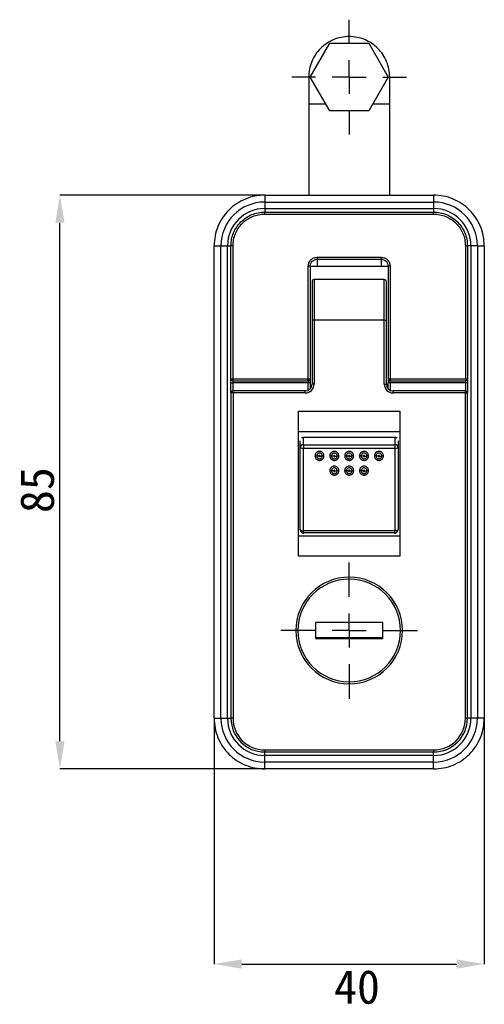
# Model space of a CAD drawing. Header units: millimetres. Extents: x 1140 to 1683, y 113 to 497.
# Tile 2 of 8: x 1229 to 1298, y 243 to 389. Entities that reach past the tile are written whole.
import ezdxf

# ---------------------------------------------------------------- set-up
doc = ezdxf.new("R2010")
doc.units = ezdxf.units.MM
doc.header["$PDSIZE"] = -1
doc.linetypes.add('CENTERX2', pattern=[20.32, 12.7, -2.54, 2.54, -2.54])
doc.layers.add('1轮廓实线层', color=7, linetype='Continuous')
doc.layers.add('3中心线层', color=1, linetype='CENTERX2')
doc.layers.add('尺寸线层', color=3, linetype='Continuous', lineweight=18)
doc.styles.add('SLDTEXTSTYLE0', font='txt', dxfattribs={"width": 0.7})
doc.dimstyles.new('SLDDIMSTYLE0', dxfattribs={"dimtxt": 3.5, "dimasz": 4.08, "dimexe": 0, "dimexo": 0.0625, "dimgap": 0.875, "dimtad": 2, "dimlfac": 2, "dimrnd": 1e-09, "dimzin": 12, "dimdsep": 46, "dimtxsty": 'SLDTEXTSTYLE0', "dimsah": 1, "dimcen": 0.09, "dimadec": 0, "dimazin": 3, "dimtfac": 1, "dimtmove": 0, "dimatfit": 0, "dimfxl": 1, "dimfrac": 2, "dimtolj": 1, "dimtzin": 12, "dimarcsym": 0})

# ---------------------------------------------------------------- blocks, each defined once
blk = doc.blocks.new('_D_2')
at = {"layer": 'Defpoints', "color": 0, "transparency": 16777216}
for p in [(1257.95, 285.75), (1297.95, 285.75), (1297.95, 249.33)]:
    blk.add_point(p, dxfattribs=at)
at = {"layer": '尺寸线层', "color": 0, "lineweight": -2, "transparency": 16777216}
for p, q in [((1257.95, 285.69), (1257.95, 249.33)), ((1297.95, 285.69), (1297.95, 249.33)), ((1262.03, 249.33), (1293.87, 249.33))]:
    blk.add_line(p, q, dxfattribs=at)
at = {"layer": '尺寸线层', "color": 0, "transparency": 16777216}
for points in [[(1262.03, 250.01), (1262.03, 248.65), (1257.95, 249.33)], [(1293.87, 250.01), (1293.87, 248.65), (1297.95, 249.33)]]:
    blk.add_solid(points, dxfattribs=at)
at = {"layer": '尺寸线层', "color": 0, "transparency": 16777216, "insert": (1279.1, 248.45), "char_height": 3.5, "attachment_point": 2}
blk.add_mtext('\\A1;{\\fSimSun|b1|i0|c134|p2;\\H1.42857x;40}', dxfattribs=at)
blk = doc.blocks.new('_D_3')
at = {"layer": 'Defpoints', "color": 0, "transparency": 16777216}
for p in [(1235.12, 363.25), (1265.45, 363.25), (1265.45, 278.25)]:
    blk.add_point(p, dxfattribs=at)
at = {"layer": '尺寸线层', "color": 0, "lineweight": -2, "transparency": 16777216}
for p, q in [((1265.38, 363.25), (1235.12, 363.25)), ((1235.12, 282.33), (1235.12, 359.17)), ((1265.38, 278.25), (1235.12, 278.25))]:
    blk.add_line(p, q, dxfattribs=at)
at = {"layer": '尺寸线层', "color": 0, "transparency": 16777216}
for points in [[(1234.44, 359.17), (1235.8, 359.17), (1235.12, 363.25)], [(1234.44, 282.33), (1235.8, 282.33), (1235.12, 278.25)]]:
    blk.add_solid(points, dxfattribs=at)
at = {"layer": '尺寸线层', "color": 0, "transparency": 16777216, "insert": (1229.24, 319.55), "char_height": 3.5, "attachment_point": 2, "rotation": 90}
blk.add_mtext('\\A1;{\\fSimSun|b1|i0|c134|p2;\\H1.42857x;85}', dxfattribs=at)
blk = doc.blocks.new('SW_CENTERMARKSYMBOL_0')
at = {"layer": '3中心线层', "color": 0}
for p, q in [((0, 2.5), (0, 4.25)), ((0, 0), (0, 1.25)), ((-2.5, 0), (-4.25, 0)), ((0, 0), (-1.25, 0)), ((0, 0), (0, -1.25)), ((0, 0), (1.25, 0)), ((2.5, 0), (4.25, 0)), ((0, -2.5), (0, -4.25))]:
    blk.add_line(p, q, dxfattribs=at)
blk = doc.blocks.new('SW_CENTERMARKSYMBOL_1')
at = {"layer": '3中心线层', "color": 0}
for p, q in [((0, 2.5), (0, 5.05)), ((0, 0), (0, 1.25)), ((-2.5, 0), (-5.05, 0)), ((0, 0), (-1.25, 0)), ((0, 0), (0, -1.25)), ((0, 0), (1.25, 0)), ((2.5, 0), (5.05, 0)), ((0, -2.5), (0, -5.05))]:
    blk.add_line(p, q, dxfattribs=at)

msp = doc.modelspace()

# ---------------------------------------------------------------- linework, layer by layer
at = {"layer": '1轮廓实线层'}
for p, q in [((1272.173, 380.749), (1275.06, 385.749)), ((1275.06, 385.749), (1280.834, 385.749)), ((1280.834, 385.749), (1283.72, 380.749)), ((1271.947, 380.749), (1271.947, 376.749)), ((1275.06, 375.749), (1272.173, 380.749)), ((1283.72, 380.749), (1280.834, 375.749)), ((1283.947, 376.749), (1283.947, 380.749)), ((1274.483, 376.749), (1271.947, 376.749)), ((1274.483, 376.749), (1271.947, 376.749)), ((1271.947, 376.749), (1271.947, 363.249)), ((1283.947, 376.749), (1281.411, 376.749)), ((1283.947, 376.749), (1281.411, 376.749)), ((1283.947, 363.249), (1283.947, 376.749)), ((1280.834, 375.749), (1275.06, 375.749)), ((1265.447, 363.249), (1265.447, 362.232)), ((1265.447, 363.249), (1290.447, 363.249)), ((1290.447, 363.249), (1290.447, 362.232)), ((1265.447, 362.232), (1265.447, 361.266)), ((1265.447, 362.232), (1290.447, 362.232)), ((1290.447, 362.232), (1290.447, 361.266)), ((1265.447, 361.266), (1290.447, 361.266)), ((1265.447, 361.266), (1265.447, 360.749)), ((1265.447, 360.749), (1290.447, 360.749)), ((1265.447, 360.449), (1290.447, 360.449)), ((1290.447, 361.266), (1290.447, 360.749)), ((1257.946, 355.749), (1258.964, 355.749)), ((1257.946, 285.749), (1257.946, 355.749)), ((1258.964, 355.749), (1259.93, 355.749)), ((1258.964, 285.749), (1258.964, 355.749)), ((1259.93, 285.749), (1259.93, 355.749)), ((1259.93, 355.749), (1260.447, 355.749)), ((1260.447, 336.049), (1260.447, 355.749)), ((1260.747, 336.049), (1260.747, 355.749)), ((1295.147, 355.749), (1295.147, 336.049)), ((1295.447, 355.749), (1295.447, 336.049)), ((1295.964, 355.749), (1295.447, 355.749)), ((1296.93, 355.749), (1295.964, 355.749)), ((1295.964, 355.749), (1295.964, 285.749)), ((1296.93, 355.749), (1296.93, 285.749)), ((1296.93, 355.749), (1297.947, 355.749)), ((1297.947, 355.749), (1297.947, 285.749)), ((1273.197, 354.049), (1282.697, 354.049)), ((1273.197, 353.749), (1282.697, 353.749)), ((1271.897, 336.049), (1271.897, 352.749)), ((1272.197, 336.049), (1272.197, 352.749)), ((1272.198, 352.749), (1283.697, 352.749)), ((1281.047, 352.749), (1281.079, 352.749)), ((1283.697, 352.749), (1283.697, 336.049)), ((1283.997, 352.749), (1283.997, 336.049)), ((1272.447, 350.449), (1272.447, 344.749)), ((1272.747, 350.749), (1272.747, 344.749)), ((1283.147, 350.749), (1272.747, 350.749)), ((1283.147, 344.749), (1283.147, 350.749)), ((1283.447, 344.749), (1283.447, 350.449)), ((1272.747, 344.749), (1272.447, 344.749)), ((1272.447, 344.749), (1272.447, 335.249)), ((1272.747, 344.749), (1272.747, 335.249)), ((1283.147, 344.749), (1272.747, 344.749)), ((1283.147, 335.249), (1283.147, 344.749)), ((1283.147, 344.749), (1283.447, 344.749)), ((1283.447, 335.249), (1283.447, 344.749)), ((1260.747, 336.049), (1271.897, 336.049)), ((1260.747, 335.749), (1271.897, 335.749)), ((1283.997, 336.049), (1295.147, 336.049)), ((1283.997, 335.749), (1295.147, 335.749)), ((1260.447, 334.004), (1260.447, 335.449)), ((1271.897, 335.449), (1260.747, 335.449)), ((1260.747, 334.249), (1260.747, 335.449)), ((1260.747, 333.949), (1260.747, 334.249)), ((1271.447, 334.249), (1260.747, 334.249)), ((1271.447, 333.949), (1271.447, 334.249)), ((1271.897, 334.373), (1271.897, 335.449)), ((1272.197, 334.61), (1272.197, 335.449)), ((1272.747, 335.249), (1272.447, 335.249)), ((1283.147, 335.249), (1283.447, 335.249)), ((1283.697, 334.603), (1283.697, 335.449)), ((1295.147, 335.449), (1283.997, 335.449)), ((1283.997, 335.449), (1283.997, 334.369)), ((1284.447, 333.949), (1284.447, 334.249)), ((1295.147, 334.249), (1284.447, 334.249)), ((1295.147, 335.449), (1295.147, 334.249)), ((1295.147, 333.949), (1295.147, 334.249)), ((1295.447, 335.449), (1295.447, 334.004)), ((1260.747, 333.949), (1260.447, 333.949)), ((1260.447, 333.949), (1260.447, 285.749)), ((1260.747, 333.949), (1260.747, 285.749)), ((1271.447, 333.949), (1260.747, 333.949)), ((1295.147, 333.949), (1284.447, 333.949)), ((1295.147, 285.749), (1295.147, 333.949)), ((1295.147, 333.949), (1295.447, 333.949)), ((1295.447, 285.749), (1295.447, 333.949)), ((1270.447, 331.249), (1285.447, 331.249)), ((1270.447, 309.749), (1270.447, 331.249)), ((1285.447, 331.249), (1285.447, 309.749)), ((1270.447, 328.249), (1285.447, 328.249)), ((1270.697, 325.792), (1270.697, 326.866)), ((1271.197, 326.275), (1271.197, 327.362)), ((1284.697, 327.362), (1271.197, 327.362)), ((1284.697, 327.362), (1284.697, 326.275)), ((1284.831, 327.38), (1284.822, 327.345)), ((1285.029, 327.251), (1284.978, 327.284)), ((1285.197, 326.866), (1285.197, 325.792)), ((1270.697, 313.704), (1270.697, 325.792)), ((1271.197, 326.275), (1271.197, 325.769)), ((1271.197, 326.275), (1284.697, 326.275)), ((1271.197, 325.769), (1284.697, 325.769)), ((1271.197, 313.506), (1271.197, 325.769)), ((1284.697, 326.275), (1284.697, 325.769)), ((1284.697, 325.769), (1284.697, 313.506)), ((1285.197, 325.792), (1285.197, 313.704)), ((1270.697, 313.598), (1270.697, 313.704)), ((1285.197, 313.704), (1285.197, 313.598)), ((1285.447, 312.749), (1270.447, 312.749)), ((1284.697, 313.506), (1271.197, 313.506)), ((1271.197, 313.206), (1271.197, 313.506)), ((1284.697, 313.206), (1271.197, 313.206)), ((1271.197, 313.096), (1271.197, 313.206)), ((1284.697, 313.206), (1284.697, 313.506)), ((1284.697, 313.206), (1284.697, 313.096)), ((1285.447, 309.749), (1270.447, 309.749)), ((1277.947, 306.349), (1277.947, 306.649)), ((1272.947, 299.949), (1272.947, 297.549)), ((1282.947, 299.949), (1272.947, 299.949)), ((1282.947, 297.549), (1282.947, 299.949)), ((1282.947, 297.649), (1272.947, 297.649)), ((1272.947, 297.549), (1282.947, 297.549)), ((1277.947, 291.149), (1277.947, 290.849)), ((1257.946, 285.749), (1258.964, 285.749)), ((1258.964, 285.749), (1259.93, 285.749)), ((1259.93, 285.749), (1260.447, 285.749)), ((1260.747, 285.749), (1260.447, 285.749)), ((1295.147, 285.749), (1295.447, 285.749)), ((1295.964, 285.749), (1295.447, 285.749)), ((1296.93, 285.749), (1295.964, 285.749)), ((1297.947, 285.749), (1296.93, 285.749)), ((1265.447, 281.049), (1290.447, 281.049)), ((1265.447, 281.049), (1265.447, 280.749)), ((1265.447, 280.749), (1290.447, 280.749)), ((1265.447, 280.232), (1265.447, 280.749)), ((1265.447, 279.266), (1265.447, 280.232)), ((1290.447, 280.232), (1265.447, 280.232)), ((1290.447, 281.049), (1290.447, 280.749)), ((1290.447, 280.232), (1290.447, 280.749)), ((1290.447, 279.266), (1290.447, 280.232)), ((1290.447, 279.266), (1265.447, 279.266)), ((1265.447, 278.248), (1265.447, 279.266)), ((1290.447, 278.248), (1290.447, 279.266)), ((1290.447, 278.248), (1265.447, 278.248))]:
    msp.add_line(p, q, dxfattribs=at)
at = {"layer": '1轮廓实线层', "flags": 128}
for points in [[(1271.063, 327.38), (1271.068, 327.361), (1271.072, 327.345)], [(1271.197, 327.397), (1271.197, 327.379), (1271.197, 327.362)], [(1284.697, 327.397), (1284.697, 327.379), (1284.697, 327.362)], [(1270.697, 313.704), (1270.706, 313.666), (1270.735, 313.628), (1270.781, 313.594), (1270.843, 313.564), (1270.919, 313.539), (1271.005, 313.521), (1271.099, 313.51), (1271.197, 313.506)], [(1285.197, 313.704), (1285.187, 313.666), (1285.159, 313.628), (1285.113, 313.594), (1285.05, 313.564), (1284.975, 313.539), (1284.888, 313.521), (1284.794, 313.51), (1284.697, 313.506)]]:
    msp.add_lwpolyline(points, dxfattribs=at)
at = {"layer": '1轮廓实线层'}
for centre, radius, start, end in [((1265.447, 355.749), 6.483, 90, 180), ((1290.447, 355.749), 6.483, 0, 90), ((1265.447, 355.749), 5.517, 90, 180), ((1290.447, 355.749), 5.517, 0, 90), ((1272.747, 350.449), 0.3, 90, 180), ((1283.147, 350.449), 0.3, 0, 90), ((1260.747, 333.949), 0.3, 90, 180), ((1271.447, 335.249), 1.3, 270, 0), ((1271.447, 335.249), 1, 270, 0), ((1284.447, 335.249), 1.3, 180, 270), ((1284.447, 335.249), 1, 180, 270), ((1295.147, 333.949), 0.3, 0, 90), ((1271.188, 325.784), 0.492, 89.02424, 178.98981), ((1271.072, 328.468), 2.702, 262.01677, 272.64573), ((1284.705, 325.784), 0.492, 1.01019, 90.97576), ((1284.822, 328.468), 2.702, 267.35427, 277.98323), ((1272.9, 322.19), 2.432, 84.74397, 90.551), ((1274.195, 322.19), 2.433, 89.49135, 95.29774), ((1275.1, 322.19), 2.432, 84.74397, 90.551), ((1276.395, 322.19), 2.433, 89.49135, 95.29774), ((1277.3, 322.19), 2.432, 84.74397, 90.551), ((1278.595, 322.19), 2.433, 89.49135, 95.29774), ((1279.5, 322.19), 2.432, 84.74397, 90.551), ((1280.795, 322.19), 2.433, 89.49135, 95.29774), ((1281.7, 322.19), 2.432, 84.74397, 90.551), ((1282.995, 322.19), 2.433, 89.49135, 95.29774), ((1275.099, 321.064), 1.371, 80.62018, 90.94784), ((1276.395, 321.064), 1.372, 89.0947, 99.42092), ((1277.299, 321.064), 1.371, 80.62018, 90.94784), ((1278.595, 321.064), 1.372, 89.09467, 99.42088), ((1279.499, 321.064), 1.371, 80.62018, 90.94784), ((1280.795, 321.064), 1.372, 89.09467, 99.42088), ((1271.196, 313.705), 0.499, 180.10943, 270.10901), ((1284.698, 313.705), 0.499, 269.89099, 359.89057), ((1277.947, 298.749), 7.9, 90, 270), ((1277.947, 298.749), 7.9, 270, 90), ((1277.947, 298.749), 7.6, 90, 270), ((1277.947, 298.749), 7.6, 270, 90), ((1265.447, 285.749), 6.483, 180, 270), ((1265.447, 285.749), 5.517, 180, 270), ((1265.447, 285.749), 5, 180, 270), ((1265.447, 285.749), 4.7, 180, 270), ((1290.447, 285.749), 6.483, 270, 0), ((1290.447, 285.749), 5.517, 270, 0), ((1290.447, 285.749), 4.7, 270, 0), ((1290.447, 285.749), 5, 270, 0)]:
    msp.add_arc(centre, radius, start, end, dxfattribs=at)
for points in [[(1283.947, 380.749), (1283.924, 381.142), (1283.88, 381.927), (1283.523, 383.06), (1282.969, 384.104), (1282.217, 385.019), (1281.302, 385.77), (1280.258, 386.328), (1279.125, 386.671), (1277.947, 386.787), (1276.769, 386.671), (1275.636, 386.328), (1274.592, 385.77), (1273.677, 385.019), (1272.925, 384.104), (1272.371, 383.06), (1272.014, 381.927), (1271.969, 381.142), (1271.947, 380.749)], [(1265.447, 363.249), (1264.956, 363.222), (1263.974, 363.166), (1262.558, 362.72), (1261.253, 362.026), (1260.109, 361.086), (1259.169, 359.943), (1258.476, 358.638), (1258.03, 357.222), (1257.974, 356.24), (1257.946, 355.749)], [(1297.947, 355.749), (1297.919, 356.24), (1297.864, 357.222), (1297.418, 358.638), (1296.724, 359.943), (1295.784, 361.086), (1294.641, 362.026), (1293.336, 362.72), (1291.92, 363.166), (1290.938, 363.222), (1290.447, 363.249)], [(1260.447, 355.749), (1260.465, 356.076), (1260.503, 356.731), (1260.8, 357.675), (1261.262, 358.545), (1261.889, 359.307), (1262.651, 359.934), (1263.521, 360.396), (1264.465, 360.693), (1265.12, 360.73), (1265.447, 360.749)], [(1260.747, 355.749), (1260.764, 356.056), (1260.799, 356.672), (1261.079, 357.559), (1261.513, 358.377), (1262.102, 359.093), (1262.819, 359.682), (1263.637, 360.117), (1264.524, 360.396), (1265.139, 360.431), (1265.447, 360.449)], [(1265.447, 360.449), (1265.447, 360.488), (1265.447, 360.567), (1265.447, 360.666), (1265.447, 360.735), (1265.447, 360.744), (1265.447, 360.749)], [(1290.447, 360.749), (1290.774, 360.73), (1291.429, 360.693), (1292.373, 360.396), (1293.243, 359.934), (1294.005, 359.307), (1294.632, 358.545), (1295.094, 357.675), (1295.391, 356.731), (1295.428, 356.076), (1295.447, 355.749)], [(1290.447, 360.449), (1290.447, 360.488), (1290.447, 360.567), (1290.447, 360.666), (1290.447, 360.735), (1290.447, 360.744), (1290.447, 360.749)], [(1290.447, 360.449), (1290.754, 360.431), (1291.37, 360.396), (1292.257, 360.117), (1293.075, 359.682), (1293.791, 359.093), (1294.38, 358.377), (1294.815, 357.559), (1295.094, 356.672), (1295.129, 356.056), (1295.147, 355.749)], [(1260.747, 355.749), (1260.707, 355.749), (1260.629, 355.749), (1260.53, 355.749), (1260.46, 355.749), (1260.451, 355.749), (1260.447, 355.749)], [(1295.147, 355.749), (1295.186, 355.749), (1295.265, 355.749), (1295.364, 355.749), (1295.433, 355.749), (1295.442, 355.749), (1295.447, 355.749)], [(1271.897, 352.749), (1271.916, 352.919), (1271.955, 353.26), (1272.256, 353.69), (1272.686, 353.99), (1273.026, 354.029), (1273.197, 354.049)], [(1272.197, 352.749), (1272.212, 352.88), (1272.242, 353.142), (1272.473, 353.472), (1272.804, 353.704), (1273.066, 353.734), (1273.197, 353.749)], [(1273.197, 354.049), (1273.197, 354.009), (1273.197, 353.931), (1273.197, 353.832), (1273.197, 353.762), (1273.197, 353.753), (1273.197, 353.749)], [(1273.197, 353.749), (1273.197, 353.737), (1273.197, 353.712), (1273.197, 353.512), (1273.197, 353.205), (1273.197, 352.901), (1273.197, 352.749)], [(1282.697, 354.049), (1282.867, 354.029), (1283.208, 353.99), (1283.638, 353.69), (1283.938, 353.26), (1283.977, 352.919), (1283.997, 352.749)], [(1282.697, 354.049), (1282.697, 354.009), (1282.697, 353.931), (1282.697, 353.832), (1282.697, 353.762), (1282.697, 353.753), (1282.697, 353.749)], [(1282.697, 353.749), (1282.828, 353.734), (1283.09, 353.704), (1283.42, 353.472), (1283.652, 353.142), (1283.682, 352.88), (1283.697, 352.749)], [(1282.697, 353.749), (1282.697, 353.737), (1282.697, 353.712), (1282.697, 353.512), (1282.697, 353.205), (1282.697, 352.901), (1282.697, 352.749)], [(1272.197, 352.749), (1272.192, 352.749), (1272.183, 352.749), (1272.114, 352.749), (1272.015, 352.749), (1271.936, 352.749), (1271.897, 352.749)], [(1281.123, 352.749), (1281.187, 352.749), (1281.315, 352.749), (1281.656, 352.749), (1281.916, 352.749), (1282.047, 352.749)], [(1283.997, 352.749), (1283.957, 352.749), (1283.879, 352.749), (1283.78, 352.749), (1283.71, 352.749), (1283.701, 352.749), (1283.697, 352.749)], [(1260.447, 336.049), (1260.451, 336.049), (1260.46, 336.049), (1260.53, 336.049), (1260.629, 336.049), (1260.707, 336.049), (1260.747, 336.049)], [(1260.747, 335.749), (1260.707, 335.753), (1260.629, 335.762), (1260.53, 335.832), (1260.46, 335.931), (1260.451, 336.009), (1260.447, 336.049)], [(1260.447, 335.449), (1260.447, 335.527), (1260.447, 335.685), (1260.447, 335.883), (1260.447, 336.022), (1260.447, 336.04), (1260.447, 336.049)], [(1260.747, 335.749), (1260.747, 335.753), (1260.747, 335.762), (1260.747, 335.832), (1260.747, 335.931), (1260.747, 336.009), (1260.747, 336.049)], [(1260.747, 335.449), (1260.747, 335.488), (1260.747, 335.567), (1260.747, 335.666), (1260.747, 335.735), (1260.747, 335.744), (1260.747, 335.749)], [(1271.897, 336.049), (1271.936, 336.049), (1272.015, 336.049), (1272.114, 336.049), (1272.183, 336.049), (1272.192, 336.049), (1272.197, 336.049)], [(1271.897, 335.749), (1271.936, 335.753), (1272.015, 335.762), (1272.114, 335.832), (1272.183, 335.931), (1272.192, 336.009), (1272.197, 336.049)], [(1271.897, 335.749), (1271.897, 335.753), (1271.897, 335.762), (1271.897, 335.832), (1271.897, 335.931), (1271.897, 336.009), (1271.897, 336.049)], [(1271.897, 335.749), (1271.897, 335.744), (1271.897, 335.735), (1271.897, 335.666), (1271.897, 335.567), (1271.897, 335.488), (1271.897, 335.449)], [(1272.197, 335.449), (1272.197, 335.527), (1272.197, 335.685), (1272.197, 335.883), (1272.197, 336.022), (1272.197, 336.04), (1272.197, 336.049)], [(1283.697, 336.049), (1283.701, 336.049), (1283.71, 336.049), (1283.78, 336.049), (1283.879, 336.049), (1283.957, 336.049), (1283.997, 336.049)], [(1283.697, 336.049), (1283.701, 336.009), (1283.71, 335.931), (1283.78, 335.832), (1283.879, 335.762), (1283.957, 335.753), (1283.997, 335.749)], [(1283.697, 336.049), (1283.697, 336.04), (1283.697, 336.022), (1283.697, 335.883), (1283.697, 335.685), (1283.697, 335.527), (1283.697, 335.449)], [(1283.997, 336.049), (1283.997, 336.009), (1283.997, 335.931), (1283.997, 335.832), (1283.997, 335.762), (1283.997, 335.753), (1283.997, 335.749)], [(1283.997, 335.449), (1283.997, 335.488), (1283.997, 335.567), (1283.997, 335.666), (1283.997, 335.735), (1283.997, 335.744), (1283.997, 335.749)], [(1295.447, 336.049), (1295.442, 336.009), (1295.433, 335.931), (1295.364, 335.832), (1295.265, 335.762), (1295.186, 335.753), (1295.147, 335.749)], [(1295.147, 336.049), (1295.147, 336.009), (1295.147, 335.931), (1295.147, 335.832), (1295.147, 335.762), (1295.147, 335.753), (1295.147, 335.749)], [(1295.147, 336.049), (1295.186, 336.049), (1295.265, 336.049), (1295.364, 336.049), (1295.433, 336.049), (1295.442, 336.049), (1295.447, 336.049)], [(1295.147, 335.749), (1295.147, 335.744), (1295.147, 335.735), (1295.147, 335.666), (1295.147, 335.567), (1295.147, 335.488), (1295.147, 335.449)], [(1295.447, 336.049), (1295.447, 336.04), (1295.447, 336.022), (1295.447, 335.883), (1295.447, 335.685), (1295.447, 335.527), (1295.447, 335.449)], [(1260.447, 335.449), (1260.451, 335.449), (1260.46, 335.449), (1260.53, 335.449), (1260.629, 335.449), (1260.707, 335.449), (1260.747, 335.449)], [(1272.197, 335.449), (1272.192, 335.449), (1272.183, 335.449), (1272.114, 335.449), (1272.015, 335.449), (1271.936, 335.449), (1271.897, 335.449)], [(1283.997, 335.449), (1283.957, 335.449), (1283.879, 335.449), (1283.78, 335.449), (1283.71, 335.449), (1283.701, 335.449), (1283.697, 335.449)], [(1295.447, 335.449), (1295.442, 335.449), (1295.433, 335.449), (1295.364, 335.449), (1295.265, 335.449), (1295.186, 335.449), (1295.147, 335.449)], [(1257.946, 285.749), (1257.974, 285.258), (1258.03, 284.276), (1258.476, 282.86), (1259.169, 281.555), (1260.109, 280.411), (1261.253, 279.471), (1262.558, 278.778), (1263.974, 278.332), (1264.956, 278.276), (1265.447, 278.248)], [(1290.447, 278.248), (1290.938, 278.276), (1291.92, 278.332), (1293.336, 278.778), (1294.641, 279.471), (1295.784, 280.411), (1296.724, 281.555), (1297.418, 282.86), (1297.864, 284.276), (1297.919, 285.258), (1297.947, 285.749)]]:
    msp.add_open_spline(points, degree=3, dxfattribs=at)
for points, knots in [([(1271.072, 327.345), (1271.037, 327.334), (1270.974, 327.315), (1270.925, 327.287), (1270.904, 327.275)], [0, 0, 0, 0, 0.552692, 1, 1, 1, 1]), ([(1271.197, 327.362), (1271.173, 327.361), (1271.131, 327.36), (1271.09, 327.35), (1271.072, 327.345)], [0, 0, 0, 0, 0.5586033, 1, 1, 1, 1]), ([(1284.822, 327.345), (1284.799, 327.351), (1284.758, 327.36), (1284.715, 327.362), (1284.697, 327.362)], [0, 0, 0, 0, 0.5607529, 1, 1, 1, 1]), ([(1284.978, 327.284), (1284.953, 327.296), (1284.905, 327.32), (1284.849, 327.337), (1284.822, 327.345)], [0, 0, 0, 0, 0.5242572, 1, 1, 1, 1]), ([(1274.217, 324.622), (1274.21, 324.698), (1274.197, 324.827), (1274.117, 324.982), (1274.029, 325.092), (1273.921, 325.182), (1273.765, 325.264), (1273.572, 325.3), (1273.383, 325.277), (1273.246, 325.223), (1273.148, 325.161), (1273.072, 325.096), (1273.006, 325.021), (1272.946, 324.925), (1272.89, 324.792), (1272.881, 324.684), (1272.876, 324.622)], [0, 0, 0, 0, 0.1077514, 0.184015, 0.2458176, 0.3083055, 0.3849206, 0.4949516, 0.5834888, 0.653036, 0.7035389, 0.7496022, 0.795657, 0.8458063, 0.9117151, 1, 1, 1, 1]), ([(1272.876, 324.622), (1272.884, 324.547), (1272.896, 324.418), (1272.976, 324.263), (1273.064, 324.154), (1273.173, 324.063), (1273.329, 323.982), (1273.522, 323.946), (1273.71, 323.969), (1273.847, 324.022), (1273.946, 324.084), (1274.022, 324.149), (1274.087, 324.224), (1274.148, 324.32), (1274.204, 324.453), (1274.212, 324.561), (1274.217, 324.622)], [0, 0, 0, 0, 0.1077551, 0.1840243, 0.2458303, 0.3083189, 0.3849173, 0.4949229, 0.5834583, 0.6530117, 0.7035176, 0.7495837, 0.7956418, 0.8457943, 0.9117082, 1, 1, 1, 1]), ([(1273.971, 324.612), (1273.965, 324.668), (1273.952, 324.779), (1273.854, 324.921), (1273.714, 325.015), (1273.547, 325.049), (1273.38, 325.015), (1273.24, 324.921), (1273.142, 324.779), (1273.129, 324.668), (1273.123, 324.612)], [0, 0, 0, 0, 0.1252797, 0.2504348, 0.3752313, 0.500015, 0.6248047, 0.749598, 0.8747368, 1, 1, 1, 1]), ([(1273.451, 324.599), (1273.416, 324.599), (1273.344, 324.599), (1273.223, 324.603), (1273.16, 324.609), (1273.123, 324.612)], [0, 0, 0, 0, 0.2768715, 0.5619979, 1, 1, 1, 1]), ([(1273.123, 324.612), (1273.129, 324.557), (1273.142, 324.445), (1273.24, 324.304), (1273.38, 324.209), (1273.547, 324.176), (1273.714, 324.209), (1273.854, 324.304), (1273.952, 324.445), (1273.965, 324.557), (1273.971, 324.612)], [0, 0, 0, 0, 0.1252764, 0.2504242, 0.3752211, 0.5000149, 0.6248149, 0.7496085, 0.87474, 1, 1, 1, 1]), ([(1273.643, 324.599), (1273.641, 324.611), (1273.639, 324.634), (1273.622, 324.66), (1273.602, 324.679), (1273.576, 324.692), (1273.543, 324.697), (1273.511, 324.69), (1273.487, 324.675), (1273.468, 324.656), (1273.454, 324.63), (1273.452, 324.609), (1273.451, 324.599)], [0, 0, 0, 0, 0.1212161, 0.2283699, 0.3028701, 0.3958366, 0.5147081, 0.629627, 0.7156204, 0.7889884, 0.8958823, 1, 1, 1, 1]), ([(1273.451, 324.599), (1273.452, 324.586), (1273.455, 324.563), (1273.471, 324.537), (1273.492, 324.518), (1273.518, 324.505), (1273.551, 324.5), (1273.583, 324.507), (1273.607, 324.522), (1273.625, 324.541), (1273.64, 324.567), (1273.642, 324.588), (1273.643, 324.599)], [0, 0, 0, 0, 0.12118616, 0.22828298, 0.30276203, 0.39575062, 0.51470226, 0.62970188, 0.71571562, 0.78905529, 0.89589331, 1, 1, 1, 1]), ([(1273.643, 324.599), (1273.678, 324.599), (1273.75, 324.599), (1273.871, 324.603), (1273.933, 324.609), (1273.971, 324.612)], [0, 0, 0, 0, 0.2768715, 0.5619979, 1, 1, 1, 1]), ([(1276.417, 324.622), (1276.41, 324.698), (1276.397, 324.827), (1276.317, 324.982), (1276.229, 325.092), (1276.121, 325.182), (1275.965, 325.264), (1275.772, 325.3), (1275.583, 325.277), (1275.446, 325.223), (1275.348, 325.161), (1275.272, 325.096), (1275.206, 325.021), (1275.146, 324.925), (1275.09, 324.792), (1275.081, 324.684), (1275.076, 324.622)], [0, 0, 0, 0, 0.1077514, 0.18401498, 0.24581759, 0.30830553, 0.38492061, 0.49495163, 0.58348877, 0.65303604, 0.70353891, 0.74960223, 0.79565698, 0.8458063, 0.91171511, 1, 1, 1, 1]), ([(1275.076, 324.622), (1275.084, 324.547), (1275.096, 324.418), (1275.176, 324.263), (1275.264, 324.154), (1275.373, 324.063), (1275.529, 323.982), (1275.722, 323.946), (1275.91, 323.969), (1276.047, 324.022), (1276.146, 324.084), (1276.222, 324.149), (1276.287, 324.224), (1276.348, 324.32), (1276.404, 324.453), (1276.412, 324.561), (1276.417, 324.622)], [0, 0, 0, 0, 0.1077551, 0.1840243, 0.2458303, 0.3083189, 0.3849173, 0.4949229, 0.5834583, 0.6530117, 0.7035176, 0.7495837, 0.7956418, 0.8457943, 0.9117082, 1, 1, 1, 1]), ([(1276.171, 324.612), (1276.165, 324.668), (1276.152, 324.779), (1276.054, 324.921), (1275.914, 325.015), (1275.747, 325.049), (1275.58, 325.015), (1275.44, 324.921), (1275.342, 324.779), (1275.329, 324.668), (1275.323, 324.612)], [0, 0, 0, 0, 0.1252797, 0.2504348, 0.3752313, 0.500015, 0.6248047, 0.749598, 0.8747368, 1, 1, 1, 1]), ([(1275.651, 324.599), (1275.616, 324.599), (1275.544, 324.599), (1275.423, 324.603), (1275.36, 324.609), (1275.323, 324.612)], [0, 0, 0, 0, 0.2768715, 0.5619979, 1, 1, 1, 1]), ([(1275.323, 324.612), (1275.329, 324.557), (1275.342, 324.445), (1275.44, 324.304), (1275.58, 324.209), (1275.747, 324.176), (1275.914, 324.209), (1276.054, 324.304), (1276.152, 324.445), (1276.165, 324.557), (1276.171, 324.612)], [0, 0, 0, 0, 0.1252764, 0.2504242, 0.3752211, 0.5000149, 0.6248149, 0.7496085, 0.87474, 1, 1, 1, 1]), ([(1275.843, 324.599), (1275.841, 324.611), (1275.839, 324.634), (1275.822, 324.66), (1275.802, 324.679), (1275.776, 324.692), (1275.743, 324.697), (1275.711, 324.69), (1275.687, 324.675), (1275.668, 324.656), (1275.654, 324.63), (1275.652, 324.609), (1275.651, 324.599)], [0, 0, 0, 0, 0.1212161, 0.2283699, 0.3028701, 0.3958366, 0.5147081, 0.629627, 0.7156204, 0.7889884, 0.8958823, 1, 1, 1, 1]), ([(1275.651, 324.599), (1275.652, 324.586), (1275.655, 324.563), (1275.671, 324.537), (1275.692, 324.518), (1275.718, 324.505), (1275.751, 324.5), (1275.783, 324.507), (1275.807, 324.522), (1275.825, 324.541), (1275.84, 324.567), (1275.842, 324.588), (1275.843, 324.599)], [0, 0, 0, 0, 0.1211862, 0.228283, 0.302762, 0.3957506, 0.5147023, 0.6297019, 0.7157156, 0.7890553, 0.8958933, 1, 1, 1, 1]), ([(1275.843, 324.599), (1275.878, 324.599), (1275.95, 324.599), (1276.071, 324.603), (1276.133, 324.609), (1276.171, 324.612)], [0, 0, 0, 0, 0.27687149, 0.56199789, 1, 1, 1, 1]), ([(1278.617, 324.622), (1278.61, 324.698), (1278.597, 324.827), (1278.517, 324.982), (1278.429, 325.092), (1278.321, 325.182), (1278.165, 325.264), (1277.972, 325.3), (1277.783, 325.277), (1277.646, 325.223), (1277.548, 325.161), (1277.472, 325.096), (1277.406, 325.021), (1277.346, 324.925), (1277.29, 324.792), (1277.281, 324.684), (1277.276, 324.622)], [0, 0, 0, 0, 0.1077514, 0.184015, 0.2458176, 0.3083055, 0.3849206, 0.4949516, 0.5834888, 0.653036, 0.7035389, 0.7496022, 0.795657, 0.8458063, 0.9117151, 1, 1, 1, 1]), ([(1277.276, 324.622), (1277.284, 324.547), (1277.296, 324.418), (1277.376, 324.263), (1277.464, 324.154), (1277.573, 324.063), (1277.729, 323.982), (1277.922, 323.946), (1278.11, 323.969), (1278.247, 324.022), (1278.346, 324.084), (1278.422, 324.149), (1278.487, 324.224), (1278.548, 324.32), (1278.604, 324.453), (1278.612, 324.561), (1278.617, 324.622)], [0, 0, 0, 0, 0.1077551, 0.1840243, 0.2458303, 0.3083189, 0.3849173, 0.4949229, 0.5834583, 0.6530117, 0.7035176, 0.7495837, 0.7956418, 0.8457943, 0.9117082, 1, 1, 1, 1]), ([(1278.371, 324.612), (1278.365, 324.668), (1278.352, 324.779), (1278.254, 324.921), (1278.114, 325.015), (1277.947, 325.049), (1277.78, 325.015), (1277.64, 324.921), (1277.542, 324.779), (1277.529, 324.668), (1277.523, 324.612)], [0, 0, 0, 0, 0.1252797, 0.2504348, 0.3752313, 0.500015, 0.6248047, 0.749598, 0.8747368, 1, 1, 1, 1]), ([(1277.851, 324.599), (1277.816, 324.599), (1277.744, 324.599), (1277.623, 324.603), (1277.56, 324.609), (1277.523, 324.612)], [0, 0, 0, 0, 0.2768715, 0.5619979, 1, 1, 1, 1]), ([(1277.523, 324.612), (1277.529, 324.557), (1277.542, 324.445), (1277.64, 324.304), (1277.78, 324.209), (1277.947, 324.176), (1278.114, 324.209), (1278.254, 324.304), (1278.352, 324.445), (1278.365, 324.557), (1278.371, 324.612)], [0, 0, 0, 0, 0.1252764, 0.2504242, 0.3752211, 0.5000149, 0.6248149, 0.7496085, 0.87474, 1, 1, 1, 1]), ([(1278.043, 324.599), (1278.041, 324.611), (1278.039, 324.634), (1278.022, 324.66), (1278.002, 324.679), (1277.976, 324.692), (1277.943, 324.697), (1277.911, 324.69), (1277.887, 324.675), (1277.868, 324.656), (1277.854, 324.63), (1277.852, 324.609), (1277.851, 324.599)], [0, 0, 0, 0, 0.1212161, 0.2283699, 0.3028701, 0.3958366, 0.5147081, 0.629627, 0.7156204, 0.7889884, 0.8958823, 1, 1, 1, 1]), ([(1277.851, 324.599), (1277.852, 324.586), (1277.855, 324.563), (1277.871, 324.537), (1277.892, 324.518), (1277.918, 324.505), (1277.951, 324.5), (1277.983, 324.507), (1278.007, 324.522), (1278.025, 324.541), (1278.04, 324.567), (1278.042, 324.588), (1278.043, 324.599)], [0, 0, 0, 0, 0.1211862, 0.228283, 0.302762, 0.3957506, 0.5147023, 0.6297019, 0.7157156, 0.7890553, 0.8958933, 1, 1, 1, 1]), ([(1278.043, 324.599), (1278.078, 324.599), (1278.15, 324.599), (1278.271, 324.603), (1278.333, 324.609), (1278.371, 324.612)], [0, 0, 0, 0, 0.2768715, 0.5619979, 1, 1, 1, 1]), ([(1280.817, 324.622), (1280.81, 324.698), (1280.797, 324.827), (1280.717, 324.982), (1280.629, 325.092), (1280.521, 325.182), (1280.365, 325.264), (1280.172, 325.3), (1279.983, 325.277), (1279.846, 325.223), (1279.748, 325.161), (1279.672, 325.096), (1279.606, 325.021), (1279.546, 324.925), (1279.49, 324.792), (1279.481, 324.684), (1279.476, 324.622)], [0, 0, 0, 0, 0.1077514, 0.184015, 0.2458176, 0.3083055, 0.3849206, 0.4949516, 0.5834888, 0.653036, 0.7035389, 0.7496022, 0.795657, 0.8458063, 0.9117151, 1, 1, 1, 1]), ([(1279.476, 324.622), (1279.484, 324.547), (1279.496, 324.418), (1279.576, 324.263), (1279.664, 324.154), (1279.773, 324.063), (1279.929, 323.982), (1280.122, 323.946), (1280.31, 323.969), (1280.447, 324.022), (1280.546, 324.084), (1280.622, 324.149), (1280.687, 324.224), (1280.748, 324.32), (1280.804, 324.453), (1280.812, 324.561), (1280.817, 324.622)], [0, 0, 0, 0, 0.1077551, 0.1840243, 0.2458303, 0.3083189, 0.3849173, 0.4949229, 0.5834583, 0.6530117, 0.7035176, 0.7495837, 0.7956418, 0.8457943, 0.9117082, 1, 1, 1, 1]), ([(1280.571, 324.612), (1280.565, 324.668), (1280.552, 324.779), (1280.454, 324.921), (1280.314, 325.015), (1280.147, 325.049), (1279.98, 325.015), (1279.84, 324.921), (1279.742, 324.779), (1279.729, 324.668), (1279.723, 324.612)], [0, 0, 0, 0, 0.12527965, 0.25043483, 0.37523135, 0.500015, 0.62480465, 0.74959797, 0.87473681, 1, 1, 1, 1]), ([(1280.051, 324.599), (1280.016, 324.599), (1279.944, 324.599), (1279.823, 324.603), (1279.76, 324.609), (1279.723, 324.612)], [0, 0, 0, 0, 0.2768715, 0.5619979, 1, 1, 1, 1]), ([(1279.723, 324.612), (1279.729, 324.557), (1279.742, 324.445), (1279.84, 324.304), (1279.98, 324.209), (1280.147, 324.176), (1280.314, 324.209), (1280.454, 324.304), (1280.552, 324.445), (1280.565, 324.557), (1280.571, 324.612)], [0, 0, 0, 0, 0.12527643, 0.25042421, 0.37522109, 0.50001494, 0.6248149, 0.74960847, 0.87474, 1, 1, 1, 1]), ([(1280.243, 324.599), (1280.241, 324.611), (1280.239, 324.634), (1280.222, 324.66), (1280.202, 324.679), (1280.176, 324.692), (1280.143, 324.697), (1280.111, 324.69), (1280.087, 324.675), (1280.068, 324.656), (1280.054, 324.63), (1280.052, 324.609), (1280.051, 324.599)], [0, 0, 0, 0, 0.1212161, 0.2283699, 0.3028701, 0.3958366, 0.5147081, 0.629627, 0.7156204, 0.7889884, 0.8958823, 1, 1, 1, 1]), ([(1280.051, 324.599), (1280.052, 324.586), (1280.055, 324.563), (1280.071, 324.537), (1280.092, 324.518), (1280.118, 324.505), (1280.151, 324.5), (1280.183, 324.507), (1280.207, 324.522), (1280.225, 324.541), (1280.24, 324.567), (1280.242, 324.588), (1280.243, 324.599)], [0, 0, 0, 0, 0.1211862, 0.228283, 0.302762, 0.3957506, 0.5147023, 0.6297019, 0.7157156, 0.7890553, 0.8958933, 1, 1, 1, 1]), ([(1280.243, 324.599), (1280.278, 324.599), (1280.35, 324.599), (1280.471, 324.603), (1280.533, 324.609), (1280.571, 324.612)], [0, 0, 0, 0, 0.27687149, 0.56199789, 1, 1, 1, 1]), ([(1283.017, 324.622), (1283.01, 324.698), (1282.997, 324.827), (1282.917, 324.982), (1282.829, 325.092), (1282.721, 325.182), (1282.565, 325.264), (1282.372, 325.3), (1282.183, 325.277), (1282.046, 325.223), (1281.948, 325.161), (1281.872, 325.096), (1281.806, 325.021), (1281.746, 324.925), (1281.69, 324.792), (1281.681, 324.684), (1281.676, 324.622)], [0, 0, 0, 0, 0.1077514, 0.184015, 0.2458176, 0.3083055, 0.3849206, 0.4949516, 0.5834888, 0.653036, 0.7035389, 0.7496022, 0.795657, 0.8458063, 0.9117151, 1, 1, 1, 1]), ([(1281.676, 324.622), (1281.684, 324.547), (1281.696, 324.418), (1281.776, 324.263), (1281.864, 324.154), (1281.973, 324.063), (1282.129, 323.982), (1282.322, 323.946), (1282.51, 323.969), (1282.647, 324.022), (1282.746, 324.084), (1282.822, 324.149), (1282.887, 324.224), (1282.948, 324.32), (1283.004, 324.453), (1283.012, 324.561), (1283.017, 324.622)], [0, 0, 0, 0, 0.1077551, 0.1840243, 0.2458303, 0.3083189, 0.3849173, 0.4949229, 0.5834583, 0.6530117, 0.7035176, 0.7495837, 0.7956418, 0.8457943, 0.9117082, 1, 1, 1, 1]), ([(1282.771, 324.612), (1282.765, 324.668), (1282.752, 324.779), (1282.654, 324.921), (1282.514, 325.015), (1282.347, 325.049), (1282.18, 325.015), (1282.04, 324.921), (1281.942, 324.779), (1281.929, 324.668), (1281.923, 324.612)], [0, 0, 0, 0, 0.1252797, 0.2504348, 0.3752313, 0.500015, 0.6248047, 0.749598, 0.8747368, 1, 1, 1, 1]), ([(1282.251, 324.599), (1282.216, 324.599), (1282.144, 324.599), (1282.023, 324.603), (1281.96, 324.609), (1281.923, 324.612)], [0, 0, 0, 0, 0.2768715, 0.5619979, 1, 1, 1, 1]), ([(1281.923, 324.612), (1281.929, 324.557), (1281.942, 324.445), (1282.04, 324.304), (1282.18, 324.209), (1282.347, 324.176), (1282.514, 324.209), (1282.654, 324.304), (1282.752, 324.445), (1282.765, 324.557), (1282.771, 324.612)], [0, 0, 0, 0, 0.1252764, 0.2504242, 0.3752211, 0.5000149, 0.6248149, 0.7496085, 0.87474, 1, 1, 1, 1]), ([(1282.443, 324.599), (1282.441, 324.611), (1282.439, 324.634), (1282.422, 324.66), (1282.402, 324.679), (1282.376, 324.692), (1282.343, 324.697), (1282.311, 324.69), (1282.287, 324.675), (1282.268, 324.656), (1282.254, 324.63), (1282.252, 324.609), (1282.251, 324.599)], [0, 0, 0, 0, 0.1212161, 0.2283699, 0.3028701, 0.3958366, 0.5147081, 0.629627, 0.7156204, 0.7889884, 0.8958823, 1, 1, 1, 1]), ([(1282.251, 324.599), (1282.252, 324.586), (1282.255, 324.563), (1282.271, 324.537), (1282.292, 324.518), (1282.318, 324.505), (1282.351, 324.5), (1282.383, 324.507), (1282.407, 324.522), (1282.425, 324.541), (1282.44, 324.567), (1282.442, 324.588), (1282.443, 324.599)], [0, 0, 0, 0, 0.12118616, 0.22828298, 0.30276203, 0.39575062, 0.51470226, 0.62970188, 0.71571562, 0.78905529, 0.89589331, 1, 1, 1, 1]), ([(1282.443, 324.599), (1282.478, 324.599), (1282.55, 324.599), (1282.671, 324.603), (1282.733, 324.609), (1282.771, 324.612)], [0, 0, 0, 0, 0.2768715, 0.5619979, 1, 1, 1, 1]), ([(1276.417, 322.435), (1276.41, 322.51), (1276.397, 322.638), (1276.317, 322.793), (1276.229, 322.902), (1276.121, 322.992), (1275.965, 323.073), (1275.771, 323.109), (1275.583, 323.086), (1275.446, 323.033), (1275.347, 322.971), (1275.271, 322.906), (1275.206, 322.831), (1275.145, 322.736), (1275.09, 322.604), (1275.081, 322.497), (1275.076, 322.435)], [0, 0, 0, 0, 0.1077771, 0.1839937, 0.245796, 0.3083001, 0.3850184, 0.4951847, 0.5837127, 0.6532118, 0.7036944, 0.7497451, 0.7957849, 0.8459167, 0.9117855, 1, 1, 1, 1]), ([(1275.076, 322.435), (1275.084, 322.36), (1275.096, 322.232), (1275.176, 322.078), (1275.264, 321.97), (1275.372, 321.879), (1275.529, 321.799), (1275.722, 321.763), (1275.911, 321.786), (1276.048, 321.839), (1276.147, 321.901), (1276.231, 321.972), (1276.312, 322.071), (1276.396, 322.226), (1276.409, 322.357), (1276.417, 322.435)], [0, 0, 0, 0, 0.1077998, 0.1840019, 0.2458025, 0.3083249, 0.3851909, 0.4955785, 0.5841495, 0.653629, 0.7041079, 0.7501553, 0.8117951, 0.8878396, 1, 1, 1, 1]), ([(1276.171, 322.417), (1276.165, 322.472), (1276.152, 322.583), (1276.054, 322.724), (1275.914, 322.818), (1275.747, 322.851), (1275.58, 322.818), (1275.44, 322.724), (1275.342, 322.583), (1275.329, 322.472), (1275.323, 322.417)], [0, 0, 0, 0, 0.12535863, 0.25052358, 0.37528276, 0.50001496, 0.62475351, 0.74951018, 0.87465767, 1, 1, 1, 1]), ([(1275.651, 322.393), (1275.616, 322.393), (1275.544, 322.394), (1275.423, 322.401), (1275.36, 322.411), (1275.323, 322.417)], [0, 0, 0, 0, 0.2768715, 0.5619979, 1, 1, 1, 1]), ([(1275.323, 322.417), (1275.327, 322.369), (1275.335, 322.287), (1275.386, 322.189), (1275.442, 322.12), (1275.51, 322.062), (1275.609, 322.011), (1275.731, 321.988), (1275.851, 322.003), (1275.937, 322.037), (1276, 322.076), (1276.053, 322.121), (1276.105, 322.184), (1276.157, 322.284), (1276.166, 322.367), (1276.171, 322.417)], [0, 0, 0, 0, 0.1083686, 0.1847347, 0.2468448, 0.309177, 0.3858249, 0.4956365, 0.5837249, 0.6529012, 0.7032888, 0.7491764, 0.8111416, 0.8872995, 1, 1, 1, 1]), ([(1275.843, 322.393), (1275.841, 322.405), (1275.839, 322.428), (1275.822, 322.454), (1275.802, 322.473), (1275.776, 322.487), (1275.742, 322.491), (1275.711, 322.484), (1275.687, 322.469), (1275.668, 322.45), (1275.654, 322.424), (1275.652, 322.403), (1275.651, 322.393)], [0, 0, 0, 0, 0.1222945, 0.229527, 0.3038665, 0.3965336, 0.5149749, 0.6293351, 0.7149293, 0.7881757, 0.8952155, 1, 1, 1, 1]), ([(1275.843, 322.393), (1275.878, 322.393), (1275.95, 322.394), (1276.071, 322.401), (1276.133, 322.411), (1276.171, 322.417)], [0, 0, 0, 0, 0.2768715, 0.5619979, 1, 1, 1, 1]), ([(1278.617, 322.435), (1278.61, 322.51), (1278.597, 322.638), (1278.517, 322.793), (1278.429, 322.902), (1278.321, 322.992), (1278.165, 323.073), (1277.971, 323.109), (1277.783, 323.086), (1277.646, 323.033), (1277.547, 322.971), (1277.471, 322.906), (1277.406, 322.831), (1277.345, 322.736), (1277.29, 322.604), (1277.281, 322.497), (1277.276, 322.435)], [0, 0, 0, 0, 0.107777, 0.1839936, 0.2457959, 0.3083001, 0.3850183, 0.4951846, 0.5837127, 0.6532117, 0.7036944, 0.7497451, 0.7957849, 0.8459167, 0.9117855, 1, 1, 1, 1]), ([(1277.276, 322.435), (1277.284, 322.36), (1277.296, 322.232), (1277.376, 322.078), (1277.464, 321.97), (1277.572, 321.879), (1277.729, 321.799), (1277.922, 321.763), (1278.111, 321.786), (1278.248, 321.839), (1278.347, 321.901), (1278.431, 321.972), (1278.512, 322.071), (1278.596, 322.226), (1278.609, 322.357), (1278.617, 322.435)], [0, 0, 0, 0, 0.1077998, 0.1840019, 0.2458024, 0.3083249, 0.3851909, 0.4955786, 0.5841495, 0.653629, 0.7041079, 0.7501553, 0.8117952, 0.8878396, 1, 1, 1, 1]), ([(1278.371, 322.417), (1278.365, 322.472), (1278.352, 322.583), (1278.254, 322.724), (1278.114, 322.818), (1277.947, 322.851), (1277.78, 322.818), (1277.64, 322.724), (1277.542, 322.583), (1277.529, 322.472), (1277.523, 322.417)], [0, 0, 0, 0, 0.1253586, 0.2505236, 0.3752828, 0.500015, 0.6247535, 0.7495102, 0.8746577, 1, 1, 1, 1]), ([(1277.851, 322.393), (1277.816, 322.393), (1277.744, 322.394), (1277.623, 322.401), (1277.56, 322.411), (1277.523, 322.417)], [0, 0, 0, 0, 0.27687149, 0.56199788, 1, 1, 1, 1]), ([(1277.523, 322.417), (1277.527, 322.369), (1277.535, 322.287), (1277.586, 322.189), (1277.642, 322.12), (1277.71, 322.062), (1277.809, 322.011), (1277.931, 321.988), (1278.051, 322.003), (1278.137, 322.037), (1278.2, 322.076), (1278.253, 322.121), (1278.305, 322.184), (1278.357, 322.284), (1278.366, 322.367), (1278.371, 322.417)], [0, 0, 0, 0, 0.1083686, 0.1847346, 0.2468448, 0.309177, 0.3858249, 0.4956365, 0.5837249, 0.6529012, 0.7032888, 0.7491764, 0.8111416, 0.8872996, 1, 1, 1, 1]), ([(1278.043, 322.393), (1278.041, 322.405), (1278.039, 322.428), (1278.022, 322.454), (1278.002, 322.473), (1277.976, 322.487), (1277.942, 322.491), (1277.911, 322.484), (1277.887, 322.469), (1277.868, 322.45), (1277.854, 322.424), (1277.852, 322.403), (1277.851, 322.393)], [0, 0, 0, 0, 0.1222945, 0.229527, 0.3038665, 0.3965336, 0.5149749, 0.629335, 0.7149293, 0.7881757, 0.8952155, 1, 1, 1, 1]), ([(1278.043, 322.393), (1278.078, 322.393), (1278.15, 322.394), (1278.271, 322.401), (1278.333, 322.411), (1278.371, 322.417)], [0, 0, 0, 0, 0.2768715, 0.5619979, 1, 1, 1, 1]), ([(1280.817, 322.435), (1280.81, 322.51), (1280.797, 322.638), (1280.717, 322.793), (1280.629, 322.902), (1280.521, 322.992), (1280.365, 323.073), (1280.171, 323.109), (1279.983, 323.086), (1279.846, 323.033), (1279.747, 322.971), (1279.671, 322.906), (1279.606, 322.831), (1279.545, 322.736), (1279.49, 322.604), (1279.481, 322.497), (1279.476, 322.435)], [0, 0, 0, 0, 0.107777, 0.1839936, 0.2457959, 0.3083001, 0.3850183, 0.4951846, 0.5837127, 0.6532117, 0.7036944, 0.7497451, 0.7957849, 0.8459167, 0.9117855, 1, 1, 1, 1]), ([(1279.476, 322.435), (1279.484, 322.36), (1279.496, 322.232), (1279.576, 322.078), (1279.664, 321.97), (1279.772, 321.879), (1279.929, 321.799), (1280.122, 321.763), (1280.311, 321.786), (1280.448, 321.839), (1280.547, 321.901), (1280.631, 321.972), (1280.712, 322.071), (1280.796, 322.226), (1280.809, 322.357), (1280.817, 322.435)], [0, 0, 0, 0, 0.1077998, 0.1840019, 0.2458024, 0.3083249, 0.3851909, 0.4955786, 0.5841495, 0.653629, 0.7041079, 0.7501553, 0.8117952, 0.8878396, 1, 1, 1, 1]), ([(1280.571, 322.417), (1280.565, 322.472), (1280.552, 322.583), (1280.454, 322.724), (1280.314, 322.818), (1280.147, 322.851), (1279.98, 322.818), (1279.84, 322.724), (1279.742, 322.583), (1279.729, 322.472), (1279.723, 322.417)], [0, 0, 0, 0, 0.1253586, 0.2505236, 0.3752828, 0.500015, 0.6247535, 0.7495102, 0.8746577, 1, 1, 1, 1]), ([(1280.051, 322.393), (1280.016, 322.393), (1279.944, 322.394), (1279.823, 322.401), (1279.76, 322.411), (1279.723, 322.417)], [0, 0, 0, 0, 0.2768715, 0.5619979, 1, 1, 1, 1]), ([(1279.723, 322.417), (1279.727, 322.369), (1279.735, 322.287), (1279.786, 322.189), (1279.842, 322.12), (1279.91, 322.062), (1280.009, 322.011), (1280.131, 321.988), (1280.251, 322.003), (1280.337, 322.037), (1280.4, 322.076), (1280.453, 322.121), (1280.505, 322.184), (1280.557, 322.284), (1280.566, 322.367), (1280.571, 322.417)], [0, 0, 0, 0, 0.1083686, 0.1847346, 0.2468448, 0.309177, 0.3858249, 0.4956365, 0.5837249, 0.6529012, 0.7032888, 0.7491764, 0.8111416, 0.8872996, 1, 1, 1, 1]), ([(1280.243, 322.393), (1280.241, 322.405), (1280.239, 322.428), (1280.222, 322.454), (1280.202, 322.473), (1280.176, 322.487), (1280.142, 322.491), (1280.111, 322.484), (1280.087, 322.469), (1280.068, 322.45), (1280.054, 322.424), (1280.052, 322.403), (1280.051, 322.393)], [0, 0, 0, 0, 0.1222945, 0.229527, 0.3038665, 0.3965336, 0.5149749, 0.629335, 0.7149293, 0.7881757, 0.8952155, 1, 1, 1, 1]), ([(1280.243, 322.393), (1280.278, 322.393), (1280.35, 322.394), (1280.471, 322.401), (1280.533, 322.411), (1280.571, 322.417)], [0, 0, 0, 0, 0.2768715, 0.5619979, 1, 1, 1, 1]), ([(1275.651, 322.393), (1275.652, 322.38), (1275.655, 322.357), (1275.672, 322.331), (1275.692, 322.312), (1275.718, 322.298), (1275.751, 322.294), (1275.783, 322.301), (1275.807, 322.316), (1275.825, 322.335), (1275.84, 322.361), (1275.842, 322.382), (1275.843, 322.393)], [0, 0, 0, 0, 0.1225046, 0.2301356, 0.304626, 0.3971385, 0.515013, 0.6288065, 0.7142614, 0.78771, 0.8951413, 1, 1, 1, 1]), ([(1277.851, 322.393), (1277.852, 322.38), (1277.855, 322.357), (1277.872, 322.331), (1277.892, 322.312), (1277.918, 322.298), (1277.951, 322.294), (1277.983, 322.301), (1278.007, 322.316), (1278.025, 322.335), (1278.04, 322.361), (1278.042, 322.382), (1278.043, 322.393)], [0, 0, 0, 0, 0.1225046, 0.2301356, 0.3046261, 0.3971387, 0.5150132, 0.6288067, 0.7142615, 0.7877101, 0.8951414, 1, 1, 1, 1]), ([(1280.051, 322.393), (1280.052, 322.38), (1280.055, 322.357), (1280.072, 322.331), (1280.092, 322.312), (1280.118, 322.298), (1280.151, 322.294), (1280.183, 322.301), (1280.207, 322.316), (1280.225, 322.335), (1280.24, 322.361), (1280.242, 322.382), (1280.243, 322.393)], [0, 0, 0, 0, 0.1225046, 0.2301356, 0.3046261, 0.3971387, 0.5150132, 0.6288067, 0.7142615, 0.7877101, 0.8951414, 1, 1, 1, 1])]:
    msp.add_open_spline(points, degree=3, knots=knots, dxfattribs=at)

# ---------------------------------------------------------------- block references
at = {"layer": '3中心线层', "xscale": 2, "yscale": 2, "zscale": 2}
for name, p in [('SW_CENTERMARKSYMBOL_0', (1277.947, 380.749)), ('SW_CENTERMARKSYMBOL_1', (1277.947, 298.749))]:
    msp.add_blockref(name, p, dxfattribs=at)

# ---------------------------------------------------------------- dimensions: what is measured, and where the dimension line sits
at = {"layer": '尺寸线层'}
dim = msp.add_linear_dim(base=(1235.118, 363.249), p1=(1265.447, 278.248), p2=(1265.447, 363.249), angle=90, text='{\\fSimSun|b1|i0|c134|p2;\\H1.42857x;<>}', dimstyle='SLDDIMSTYLE0', override={"dimlfac": 1, "dimtxsty": 'Standard'}, dxfattribs=at)
dim.commit()
dim.dimension.update_dxf_attribs({"geometry": '_D_3', "text_midpoint": (1235.118, 319.55), "dimtype": 160})
dim = msp.add_linear_dim(base=(1297.947, 249.33), p1=(1257.946, 285.749), p2=(1297.947, 285.749), text='{\\fSimSun|b1|i0|c134|p2;\\H1.42857x;<>}', dimstyle='SLDDIMSTYLE0', override={"dimlfac": 1, "dimtxsty": 'Standard'}, dxfattribs=at)
dim.commit()
dim.dimension.update_dxf_attribs({"geometry": '_D_2', "text_midpoint": (1279.098, 249.33), "dimtype": 160})

doc.saveas('drawing.dxf')
